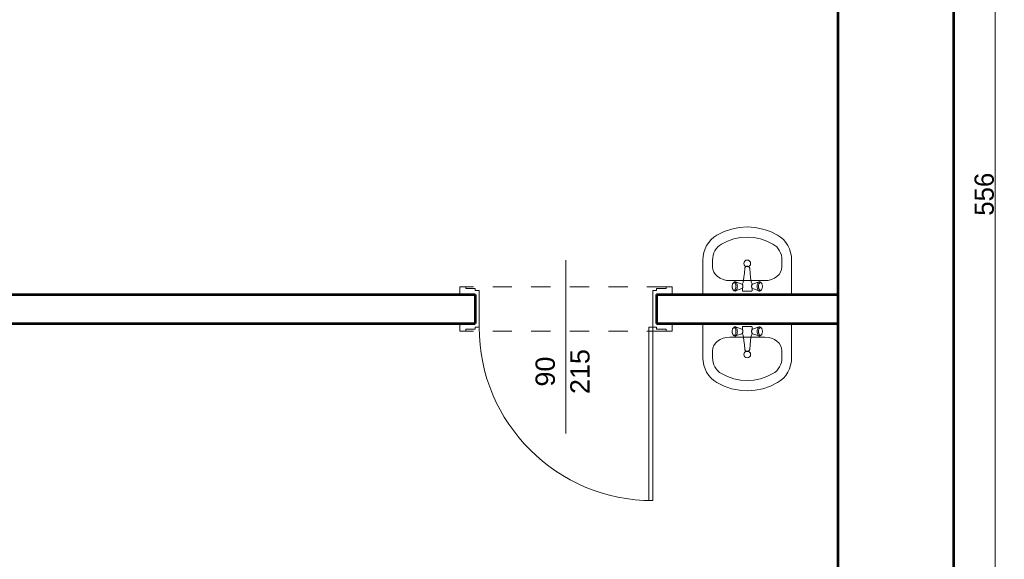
# Model space of a CAD drawing. Header units: inches. Extents: x -21887 to 84279, y -131485 to 67836.
# Tile 16 of 256: x -14682 to -9577, y -21584 to -18783. Entities that reach past the tile are written whole.
import ezdxf

# ---------------------------------------------------------------- set-up
doc = ezdxf.new("R2010")
doc.units = ezdxf.units.IN
doc.header["$MEASUREMENT"] = 0
doc.linetypes.add('Dashed copy', pattern=[200, 100, -100])
doc.layers.get('0').update_dxf_attribs({"lineweight": 13})
doc.layers.get('Defpoints').update_dxf_attribs({"lineweight": 13})
for name, color, linetype, lineweight in [('AI_MURY', 7, 'Continuous', 53), ('Dimensioning', 7, 'Continuous', 13), ('dzialowki', 7, 'Continuous', 53), ('Furniture & Equipment', 7, 'Continuous', 13), ('PODCIAGI', 7, 'Continuous', 13)]:
    doc.layers.add(name, color=color, linetype=linetype, lineweight=lineweight)
doc.styles.add('GENERATED_STYLE_7', font='txt')
doc.styles.add('Style-Courier New', font='txt')
doc.dimstyles.new('Dimstyle_4', dxfattribs={"dimtxt": 100, "dimasz": 95, "dimexe": 0, "dimexo": 0, "dimgap": 0.09, "dimtad": 1, "dimdec": 0, "dimlfac": 0.1, "dimzin": 0, "dimdsep": 46, "dimlunit": 5, "dimtxsty": 'GENERATED_STYLE_7', "dimblk": 'ARROWHEAD_6', "dimcen": 0.09, "dimclrd": 161, "dimclre": 161, "dimclrt": 7, "dimadec": 0, "dimazin": 0, "dimtfac": 1, "dimtdec": 0, "dimtmove": 0, "dimatfit": 3, "dimfxl": 0, "dimtolj": 1, "dimtzin": 0, "dimarcsym": 0})

# ---------------------------------------------------------------- blocks, each defined once
blk = doc.blocks.new('Basin 01_59')
at = {"layer": 'Furniture & Equipment', "color": 9, "linetype": 'Continuous'}
for p, q in [((0, 350), (0, 171.8)), ((460, 350), (0, 350)), ((151.7, 311.7), (151.5, 308.2)), ((151.7, 311.7), (151.5, 308.2)), ((151.5, 308.2), (151.7, 304.7)), ((151.5, 308.2), (151.7, 304.7)), ((152.1, 315), (151.7, 311.7)), ((152.1, 315), (151.7, 311.7)), ((152.8, 318.2), (152.1, 315)), ((152.8, 318.2), (152.1, 315)), ((153.8, 321.1), (152.8, 318.2)), ((153.8, 321.1), (152.8, 318.2)), ((155.1, 323.5), (153.8, 321.1)), ((155.1, 323.5), (153.8, 321.1)), ((156.5, 325.5), (155.1, 323.5)), ((156.5, 325.5), (155.1, 323.5)), ((158.1, 327), (156.5, 325.5)), ((158.1, 327), (156.5, 325.5)), ((162.6, 330.7), (158.1, 327)), ((162.6, 330.7), (158.1, 327)), ((159.8, 327.9), (158.1, 327)), ((159.8, 327.9), (158.1, 327)), ((161.5, 328.2), (159.8, 327.9)), ((161.5, 328.2), (159.8, 327.9)), ((163.2, 327.9), (161.5, 328.2)), ((163.2, 327.9), (161.5, 328.2)), ((164.6, 331.8), (162.6, 330.7)), ((164.6, 331.8), (162.6, 330.7)), ((164.9, 327), (163.2, 327.9)), ((164.9, 327), (163.2, 327.9)), ((166.7, 332.2), (164.6, 331.8)), ((166.7, 332.2), (164.6, 331.8)), ((166.5, 325.5), (164.9, 327)), ((166.5, 325.5), (164.9, 327)), ((167.9, 323.5), (166.5, 325.5)), ((167.9, 323.5), (166.5, 325.5)), ((168.8, 331.8), (166.7, 332.2)), ((168.8, 331.8), (166.7, 332.2)), ((169.2, 321.1), (167.9, 323.5)), ((169.2, 321.1), (167.9, 323.5)), ((170.8, 330.7), (168.8, 331.8)), ((202.4, 320), (168.8, 331.8)), ((170.8, 330.7), (168.8, 331.8)), ((202.4, 320), (168.8, 331.8)), ((170.2, 318.2), (169.2, 321.1)), ((170.2, 318.2), (169.2, 321.1)), ((170.9, 315), (170.2, 318.2)), ((170.9, 315), (170.2, 318.2)), ((172.7, 329), (170.8, 330.7)), ((172.7, 329), (170.8, 330.7)), ((171.4, 311.7), (170.9, 315)), ((171.4, 311.7), (170.9, 315)), ((171.5, 308.2), (171.4, 311.7)), ((171.5, 308.2), (171.4, 311.7)), ((171.4, 304.7), (171.5, 308.2)), ((171.4, 304.7), (171.5, 308.2)), ((174.4, 326.6), (172.7, 329)), ((174.4, 326.6), (172.7, 329)), ((175.9, 323.6), (174.4, 326.6)), ((175.9, 323.6), (174.4, 326.6)), ((177.1, 320.2), (175.9, 323.6)), ((177.1, 320.2), (175.9, 323.6)), ((178, 316.4), (177.1, 320.2)), ((178, 316.4), (177.1, 320.2)), ((178.5, 312.4), (178, 316.4)), ((178.5, 312.4), (178, 316.4)), ((178.7, 308.2), (178.5, 312.4)), ((178.7, 308.2), (178.5, 312.4)), ((178.5, 304), (178.7, 308.2)), ((178.5, 304), (178.7, 308.2)), ((203.4, 319.5), (202.4, 320)), ((203.4, 319.5), (202.4, 320)), ((204.3, 318.6), (203.4, 319.5)), ((204.3, 318.6), (203.4, 319.5)), ((205.2, 317.4), (204.3, 318.6)), ((205.2, 317.4), (204.3, 318.6)), ((206.7, 318.2), (204.6, 318.2)), ((206.7, 318.2), (204.6, 318.2)), ((205.2, 331.2), (205, 330.7)), ((205.2, 331.2), (205, 330.7)), ((205, 330.7), (205, 330.2)), ((205, 330.7), (205, 330.2)), ((205, 330.2), (205, 318.2)), ((205, 330.2), (205, 318.2)), ((205.4, 331.7), (205.2, 331.2)), ((205.4, 331.7), (205.2, 331.2)), ((205.9, 315.9), (205.2, 317.4)), ((205.9, 315.9), (205.2, 317.4)), ((205.7, 332.1), (205.4, 331.7)), ((205.7, 332.1), (205.4, 331.7)), ((206.1, 332.5), (205.7, 332.1)), ((206.1, 332.5), (205.7, 332.1)), ((206.5, 314.2), (205.9, 315.9)), ((206.5, 314.2), (205.9, 315.9)), ((206.5, 332.8), (206.1, 332.5)), ((206.5, 332.8), (206.1, 332.5)), ((207, 333), (206.5, 332.8)), ((207, 333), (206.5, 332.8)), ((207, 312.3), (206.5, 314.2)), ((207, 312.3), (206.5, 314.2)), ((207.5, 333.2), (207, 333)), ((207.5, 333.2), (207, 333)), ((207.2, 310.3), (207, 312.3)), ((207.2, 310.3), (207, 312.3)), ((207.3, 308.2), (207.2, 310.3)), ((207.3, 308.2), (207.2, 310.3)), ((207.2, 306.1), (207.3, 308.2)), ((207.2, 306.1), (207.3, 308.2)), ((208, 333.2), (207.5, 333.2)), ((208, 333.2), (207.5, 333.2)), ((252, 333.2), (208, 333.2)), ((252, 333.2), (208, 333.2)), ((252.5, 333.2), (252, 333.2)), ((252.5, 333.2), (252, 333.2)), ((253, 333), (252.5, 333.2)), ((253, 333), (252.5, 333.2)), ((252.8, 310.3), (252.7, 308.2)), ((252.8, 310.3), (252.7, 308.2)), ((252.7, 308.2), (252.8, 306.1)), ((252.7, 308.2), (252.8, 306.1)), ((253, 312.3), (252.8, 310.3)), ((253, 312.3), (252.8, 310.3)), ((253.5, 332.8), (253, 333)), ((253.5, 332.8), (253, 333)), ((253.5, 314.2), (253, 312.3)), ((253.5, 314.2), (253, 312.3)), ((253.9, 332.5), (253.5, 332.8)), ((253.9, 332.5), (253.5, 332.8)), ((255.4, 318.2), (253.5, 318.2)), ((255.4, 318.2), (253.5, 318.2)), ((254.1, 315.9), (253.5, 314.2)), ((254.1, 315.9), (253.5, 314.2)), ((254.3, 332.1), (253.9, 332.5)), ((254.3, 332.1), (253.9, 332.5)), ((254.8, 317.4), (254.1, 315.9)), ((254.8, 317.4), (254.1, 315.9)), ((254.6, 331.7), (254.3, 332.1)), ((254.6, 331.7), (254.3, 332.1)), ((254.8, 331.2), (254.6, 331.7)), ((254.8, 331.2), (254.6, 331.7)), ((255, 330.7), (254.8, 331.2)), ((255, 330.7), (254.8, 331.2)), ((255.7, 318.6), (254.8, 317.4)), ((255.7, 318.6), (254.8, 317.4)), ((255, 330.2), (255, 330.7)), ((255, 330.2), (255, 330.7)), ((255, 318.2), (255, 330.2)), ((255, 318.2), (255, 330.2)), ((256.6, 319.5), (255.7, 318.6)), ((256.6, 319.5), (255.7, 318.6)), ((257.6, 320), (256.6, 319.5)), ((257.6, 320), (256.6, 319.5)), ((257.6, 320), (291.2, 331.8)), ((257.6, 320), (291.2, 331.8)), ((281.5, 312.4), (281.3, 308.2)), ((281.5, 312.4), (281.3, 308.2)), ((281.3, 308.2), (281.5, 304)), ((281.3, 308.2), (281.5, 304)), ((282, 316.4), (281.5, 312.4)), ((282, 316.4), (281.5, 312.4)), ((282.9, 320.2), (282, 316.4)), ((282.9, 320.2), (282, 316.4)), ((284.1, 323.6), (282.9, 320.2)), ((284.1, 323.6), (282.9, 320.2)), ((285.6, 326.6), (284.1, 323.6)), ((285.6, 326.6), (284.1, 323.6)), ((287.3, 329), (285.6, 326.6)), ((287.3, 329), (285.6, 326.6)), ((289.2, 330.7), (287.3, 329)), ((289.2, 330.7), (287.3, 329)), ((288.6, 311.7), (288.5, 308.2)), ((288.6, 311.7), (288.5, 308.2)), ((288.5, 308.2), (288.6, 304.7)), ((288.5, 308.2), (288.6, 304.7)), ((289.1, 315), (288.6, 311.7)), ((289.1, 315), (288.6, 311.7)), ((289.8, 318.2), (289.1, 315)), ((289.8, 318.2), (289.1, 315)), ((291.2, 331.8), (289.2, 330.7)), ((291.2, 331.8), (289.2, 330.7)), ((290.8, 321.1), (289.8, 318.2)), ((290.8, 321.1), (289.8, 318.2)), ((292.1, 323.5), (290.8, 321.1)), ((292.1, 323.5), (290.8, 321.1)), ((293.3, 332.2), (291.2, 331.8)), ((293.3, 332.2), (291.2, 331.8)), ((293.5, 325.5), (292.1, 323.5)), ((293.5, 325.5), (292.1, 323.5)), ((295.4, 331.8), (293.3, 332.2)), ((295.4, 331.8), (293.3, 332.2)), ((295.1, 327), (293.5, 325.5)), ((295.1, 327), (293.5, 325.5)), ((296.8, 327.9), (295.1, 327)), ((296.8, 327.9), (295.1, 327)), ((297.4, 330.7), (295.4, 331.8)), ((297.4, 330.7), (295.4, 331.8)), ((298.5, 328.2), (296.8, 327.9)), ((298.5, 328.2), (296.8, 327.9)), ((297.4, 330.7), (301.9, 327)), ((297.4, 330.7), (301.9, 327)), ((300.2, 327.9), (298.5, 328.2)), ((300.2, 327.9), (298.5, 328.2)), ((301.9, 327), (300.2, 327.9)), ((301.9, 327), (300.2, 327.9)), ((303.5, 325.5), (301.9, 327)), ((303.5, 325.5), (301.9, 327)), ((304.9, 323.5), (303.5, 325.5)), ((304.9, 323.5), (303.5, 325.5)), ((306.2, 321.1), (304.9, 323.5)), ((306.2, 321.1), (304.9, 323.5)), ((307.2, 318.2), (306.2, 321.1)), ((307.2, 318.2), (306.2, 321.1)), ((307.9, 315), (307.2, 318.2)), ((307.9, 315), (307.2, 318.2)), ((308.3, 311.7), (307.9, 315)), ((308.3, 311.7), (307.9, 315)), ((308.5, 308.2), (308.3, 311.7)), ((308.5, 308.2), (308.3, 311.7)), ((308.3, 304.7), (308.5, 308.2)), ((308.3, 304.7), (308.5, 308.2)), ((460, 350), (460, 171.8)), ((138.9, 278.2), (138.9, 278.2)), ((321.1, 278.2), (138.9, 278.2)), ((151.7, 304.7), (152.1, 301.4)), ((151.7, 304.7), (152.1, 301.4)), ((152.1, 301.4), (152.8, 298.2)), ((152.1, 301.4), (152.8, 298.2)), ((152.8, 298.2), (153.8, 295.3)), ((152.8, 298.2), (153.8, 295.3)), ((153.8, 295.3), (155.1, 292.9)), ((153.8, 295.3), (155.1, 292.9)), ((155.1, 292.9), (156.5, 290.9)), ((155.1, 292.9), (156.5, 290.9)), ((156.5, 290.9), (158.1, 289.4)), ((156.5, 290.9), (158.1, 289.4)), ((158.1, 289.4), (159.8, 288.5)), ((162.6, 285.6), (158.1, 289.4)), ((158.1, 289.4), (159.8, 288.5)), ((162.6, 285.6), (158.1, 289.4)), ((159.8, 288.5), (161.5, 288.2)), ((159.8, 288.5), (161.5, 288.2)), ((161.5, 288.2), (163.2, 288.5)), ((161.5, 288.2), (163.2, 288.5)), ((162.6, 285.6), (164.6, 284.6)), ((162.6, 285.6), (164.6, 284.6)), ((163.2, 288.5), (164.9, 289.4)), ((163.2, 288.5), (164.9, 289.4)), ((164.6, 284.6), (166.7, 284.2)), ((164.6, 284.6), (166.7, 284.2)), ((164.9, 289.4), (166.5, 290.9)), ((164.9, 289.4), (166.5, 290.9)), ((166.5, 290.9), (167.9, 292.9)), ((166.5, 290.9), (167.9, 292.9)), ((166.7, 284.2), (168.8, 284.6)), ((166.7, 284.2), (168.8, 284.6)), ((167.9, 292.9), (169.2, 295.3)), ((167.9, 292.9), (169.2, 295.3)), ((202.4, 296.4), (168.8, 284.6)), ((202.4, 296.4), (168.8, 284.6)), ((168.8, 284.6), (170.8, 285.6)), ((168.8, 284.6), (170.8, 285.6)), ((169.2, 295.3), (170.2, 298.2)), ((169.2, 295.3), (170.2, 298.2)), ((170.2, 298.2), (170.9, 301.4)), ((170.2, 298.2), (170.9, 301.4)), ((170.8, 285.6), (172.7, 287.4)), ((170.8, 285.6), (172.7, 287.4)), ((170.9, 301.4), (171.4, 304.7)), ((170.9, 301.4), (171.4, 304.7)), ((172.7, 287.4), (174.4, 289.8)), ((172.7, 287.4), (174.4, 289.8)), ((174.4, 289.8), (175.9, 292.8)), ((174.4, 289.8), (175.9, 292.8)), ((175.9, 292.8), (177.1, 296.2)), ((175.9, 292.8), (177.1, 296.2)), ((177.1, 296.2), (178, 300)), ((177.1, 296.2), (178, 300)), ((178, 300), (178.5, 304)), ((178, 300), (178.5, 304)), ((202.4, 296.4), (203.4, 296.9)), ((202.4, 296.4), (203.4, 296.9)), ((203.4, 296.9), (204.3, 297.8)), ((203.4, 296.9), (204.3, 297.8)), ((204.3, 297.8), (205.2, 299)), ((204.3, 297.8), (205.2, 299)), ((207.1, 298.2), (204.6, 298.2)), ((207.1, 298.2), (204.6, 298.2)), ((205, 298.2), (205, 296.2)), ((205, 298.2), (205, 296.2)), ((205, 296.2), (205, 295.7)), ((205, 296.2), (205, 295.7)), ((205, 295.7), (205.2, 295.2)), ((205, 295.7), (205.2, 295.2)), ((205.2, 299), (205.9, 300.5)), ((205.2, 299), (205.9, 300.5)), ((205.2, 295.2), (208.1, 288.3)), ((205.2, 295.2), (208.1, 288.3)), ((205.9, 300.5), (206.5, 302.2)), ((205.9, 300.5), (206.5, 302.2)), ((206.5, 302.2), (207, 304.1)), ((206.5, 302.2), (207, 304.1)), ((207, 304.1), (207.2, 306.1)), ((207, 304.1), (207.2, 306.1)), ((208, 288.6), (210.7, 276.6)), ((208, 288.6), (210.7, 276.6)), ((210.7, 276.6), (213, 260.3)), ((210.7, 276.6), (213, 260.3)), ((213, 260.4), (215, 239.3)), ((213, 260.4), (215, 239.3)), ((247, 260.4), (245, 239.3)), ((247, 260.4), (245, 239.3)), ((249.3, 276.6), (247, 260.3)), ((249.3, 276.6), (247, 260.3)), ((252, 288.6), (249.3, 276.6)), ((252, 288.6), (249.3, 276.6)), ((254.8, 295.2), (251.9, 288.3)), ((254.8, 295.2), (251.9, 288.3)), ((252.8, 306.1), (253, 304.1)), ((252.8, 306.1), (253, 304.1)), ((253, 304.1), (253.5, 302.2)), ((253, 304.1), (253.5, 302.2)), ((255.4, 298.2), (253.2, 298.2)), ((255.4, 298.2), (253.2, 298.2)), ((253.5, 302.2), (254.1, 300.5)), ((253.5, 302.2), (254.1, 300.5)), ((254.1, 300.5), (254.8, 299)), ((254.1, 300.5), (254.8, 299)), ((254.8, 299), (255.7, 297.8)), ((254.8, 299), (255.7, 297.8)), ((254.8, 295.2), (255, 295.7)), ((254.8, 295.2), (255, 295.7)), ((255, 296.2), (255, 298.2)), ((255, 296.2), (255, 298.2)), ((255, 295.7), (255, 296.2)), ((255, 295.7), (255, 296.2)), ((255.7, 297.8), (256.6, 296.9)), ((255.7, 297.8), (256.6, 296.9)), ((256.6, 296.9), (257.6, 296.4)), ((256.6, 296.9), (257.6, 296.4)), ((257.6, 296.4), (291.2, 284.6)), ((257.6, 296.4), (291.2, 284.6)), ((281.5, 304), (282, 300)), ((281.5, 304), (282, 300)), ((282, 300), (282.9, 296.2)), ((282, 300), (282.9, 296.2)), ((282.9, 296.2), (284.1, 292.8)), ((282.9, 296.2), (284.1, 292.8)), ((284.1, 292.8), (285.6, 289.8)), ((284.1, 292.8), (285.6, 289.8)), ((285.6, 289.8), (287.3, 287.4)), ((285.6, 289.8), (287.3, 287.4)), ((287.3, 287.4), (289.2, 285.6)), ((287.3, 287.4), (289.2, 285.6)), ((288.6, 304.7), (289.1, 301.4)), ((288.6, 304.7), (289.1, 301.4)), ((289.1, 301.4), (289.8, 298.2)), ((289.1, 301.4), (289.8, 298.2)), ((289.2, 285.6), (291.2, 284.6)), ((289.2, 285.6), (291.2, 284.6)), ((289.8, 298.2), (290.8, 295.3)), ((289.8, 298.2), (290.8, 295.3)), ((290.8, 295.3), (292.1, 292.9)), ((290.8, 295.3), (292.1, 292.9)), ((291.2, 284.6), (293.3, 284.2)), ((291.2, 284.6), (293.3, 284.2)), ((292.1, 292.9), (293.5, 290.9)), ((292.1, 292.9), (293.5, 290.9)), ((293.3, 284.2), (295.4, 284.6)), ((293.3, 284.2), (295.4, 284.6)), ((293.5, 290.9), (295.1, 289.4)), ((293.5, 290.9), (295.1, 289.4)), ((295.1, 289.4), (296.8, 288.5)), ((295.1, 289.4), (296.8, 288.5)), ((295.4, 284.6), (297.4, 285.6)), ((295.4, 284.6), (297.4, 285.6)), ((296.8, 288.5), (298.5, 288.2)), ((296.8, 288.5), (298.5, 288.2)), ((297.4, 285.6), (301.9, 289.4)), ((297.4, 285.6), (301.9, 289.4)), ((298.5, 288.2), (300.2, 288.5)), ((298.5, 288.2), (300.2, 288.5)), ((300.2, 288.5), (301.9, 289.4)), ((300.2, 288.5), (301.9, 289.4)), ((301.9, 289.4), (303.5, 290.9)), ((301.9, 289.4), (303.5, 290.9)), ((303.5, 290.9), (304.9, 292.9)), ((303.5, 290.9), (304.9, 292.9)), ((304.9, 292.9), (306.2, 295.3)), ((304.9, 292.9), (306.2, 295.3)), ((306.2, 295.3), (307.2, 298.2)), ((306.2, 295.3), (307.2, 298.2)), ((307.2, 298.2), (307.9, 301.4)), ((307.2, 298.2), (307.9, 301.4)), ((307.9, 301.4), (308.3, 304.7)), ((307.9, 301.4), (308.3, 304.7)), ((50, 207.5), (50, 171.8)), ((215, 239.3), (216.8, 216.1)), ((215, 239.3), (216.8, 216.1)), ((217, 214), (216.8, 216.1)), ((217, 214), (216.8, 216.1)), ((217, 213.9), (217, 214)), ((217, 213.9), (217, 214)), ((217.6, 211.9), (217, 213.9)), ((217.6, 211.9), (217, 213.9)), ((218.6, 210.1), (217.6, 211.9)), ((218.6, 210.1), (217.6, 211.9)), ((220, 208.3), (218.6, 210.1)), ((220, 208.3), (218.6, 210.1)), ((221.6, 206.9), (220, 208.3)), ((221.6, 206.9), (220, 208.3)), ((223.5, 205.7), (221.6, 206.9)), ((223.5, 205.7), (221.6, 206.9)), ((225.6, 204.9), (223.5, 205.7)), ((225.6, 204.9), (223.5, 205.7)), ((225, 204.9), (223.9, 205.6)), ((226.6, 204.2), (225, 204.9)), ((227.7, 204.3), (225.6, 204.9)), ((227.7, 204.3), (225.6, 204.9)), ((230, 204.2), (227.7, 204.3)), ((230, 204.2), (227.7, 204.3)), ((232.3, 204.3), (230, 204.2)), ((232.3, 204.3), (230, 204.2)), ((234.4, 204.9), (232.3, 204.3)), ((234.4, 204.9), (232.3, 204.3)), ((235, 204.9), (233.4, 204.2)), ((236.5, 205.7), (234.4, 204.9)), ((236.5, 205.7), (234.4, 204.9)), ((236.1, 205.6), (235, 204.9)), ((238.4, 206.9), (236.5, 205.7)), ((238.4, 206.9), (236.5, 205.7)), ((240, 208.3), (238.4, 206.9)), ((240, 208.3), (238.4, 206.9)), ((241.4, 210.1), (240, 208.3)), ((241.4, 210.1), (240, 208.3)), ((242.4, 211.9), (241.4, 210.1)), ((242.4, 211.9), (241.4, 210.1)), ((243, 213.9), (242.4, 211.9)), ((243, 213.9), (242.4, 211.9)), ((243.2, 216.1), (243, 214)), ((243.2, 216.1), (243, 214)), ((243, 213.9), (243, 214)), ((243, 213.9), (243, 214)), ((245, 239.3), (243.2, 216.1)), ((245, 239.3), (243.2, 216.1)), ((410, 207.5), (410, 171.8)), ((228.3, 203.8), (226.6, 204.2)), ((230, 203.7), (228.3, 203.8)), ((231.7, 203.8), (230, 203.7)), ((233.4, 204.2), (231.7, 203.8))]:
    blk.add_line(p, q, dxfattribs=at)
at = {"layer": 'Furniture & Equipment', "color": 9, "linetype": 'Continuous', "flags": 128}
for points in [[(138.9, 278.2), (121.6, 276.9), (104.9, 272.8), (89.5, 266.3), (76, 257.5), (65, 246.8), (56.8, 234.5), (51.7, 221.3), (50, 207.5)], [(410, 207.5), (408.3, 221.3), (403.2, 234.5), (395, 246.8), (384, 257.5), (370.5, 266.3), (355.1, 272.8), (338.4, 276.9), (321.1, 278.2)], [(0, 171.8), (1.2, 152.1), (5, 132.7), (11.1, 114.1), (19.5, 96.5), (30.1, 80.2), (42.7, 65.6), (56.9, 52.9), (72.7, 42.3)], [(50, 171.8), (50.8, 159.2), (53.2, 146.8), (57.1, 134.9), (62.5, 123.6), (69.3, 113.2), (77.3, 103.8), (86.4, 95.7), (96.5, 89)], [(363.5, 89), (373.6, 95.7), (382.7, 103.8), (390.7, 113.2), (397.5, 123.6), (402.9, 134.9), (406.8, 146.8), (409.2, 159.2), (410, 171.8)], [(387.3, 42.3), (403.1, 52.9), (417.3, 65.6), (429.9, 80.2), (440.5, 96.5), (448.9, 114.1), (455, 132.7), (458.8, 152.1), (460, 171.8)], [(96.5, 89), (128, 73.4), (161.1, 62.2), (195.3, 55.3), (230, 53), (264.7, 55.3), (298.9, 62.2), (332, 73.4), (363.5, 89)], [(72.7, 42.3), (109.8, 24), (148.8, 10.8), (189.1, 2.7), (230, 0), (270.9, 2.7), (311.2, 10.8), (350.2, 24), (387.3, 42.3)]]:
    blk.add_lwpolyline(points, dxfattribs=at)
at = {"layer": 'Furniture & Equipment', "color": 9, "linetype": 'Continuous'}
blk.add_circle((230, 188.9), 17.5, dxfattribs=at)
blk = doc.blocks.new('Basin 01_60')
at = {"layer": 'Furniture & Equipment', "color": 9, "linetype": 'Continuous'}
for p, q in [((0, 350), (0, 171.8)), ((460, 350), (0, 350)), ((151.7, 311.7), (151.5, 308.2)), ((151.7, 311.7), (151.5, 308.2)), ((151.5, 308.2), (151.7, 304.7)), ((151.5, 308.2), (151.7, 304.7)), ((152.1, 315), (151.7, 311.7)), ((152.1, 315), (151.7, 311.7)), ((152.8, 318.2), (152.1, 315)), ((152.8, 318.2), (152.1, 315)), ((153.8, 321.1), (152.8, 318.2)), ((153.8, 321.1), (152.8, 318.2)), ((155.1, 323.5), (153.8, 321.1)), ((155.1, 323.5), (153.8, 321.1)), ((156.5, 325.5), (155.1, 323.5)), ((156.5, 325.5), (155.1, 323.5)), ((158.1, 327), (156.5, 325.5)), ((158.1, 327), (156.5, 325.5)), ((162.6, 330.7), (158.1, 327)), ((162.6, 330.7), (158.1, 327)), ((159.8, 327.9), (158.1, 327)), ((159.8, 327.9), (158.1, 327)), ((161.5, 328.2), (159.8, 327.9)), ((161.5, 328.2), (159.8, 327.9)), ((163.2, 327.9), (161.5, 328.2)), ((163.2, 327.9), (161.5, 328.2)), ((164.6, 331.8), (162.6, 330.7)), ((164.6, 331.8), (162.6, 330.7)), ((164.9, 327), (163.2, 327.9)), ((164.9, 327), (163.2, 327.9)), ((166.7, 332.2), (164.6, 331.8)), ((166.7, 332.2), (164.6, 331.8)), ((166.5, 325.5), (164.9, 327)), ((166.5, 325.5), (164.9, 327)), ((167.9, 323.5), (166.5, 325.5)), ((167.9, 323.5), (166.5, 325.5)), ((168.8, 331.8), (166.7, 332.2)), ((168.8, 331.8), (166.7, 332.2)), ((169.2, 321.1), (167.9, 323.5)), ((169.2, 321.1), (167.9, 323.5)), ((170.8, 330.7), (168.8, 331.8)), ((202.4, 320), (168.8, 331.8)), ((170.8, 330.7), (168.8, 331.8)), ((202.4, 320), (168.8, 331.8)), ((170.2, 318.2), (169.2, 321.1)), ((170.2, 318.2), (169.2, 321.1)), ((170.9, 315), (170.2, 318.2)), ((170.9, 315), (170.2, 318.2)), ((172.7, 329), (170.8, 330.7)), ((172.7, 329), (170.8, 330.7)), ((171.4, 311.7), (170.9, 315)), ((171.4, 311.7), (170.9, 315)), ((171.5, 308.2), (171.4, 311.7)), ((171.5, 308.2), (171.4, 311.7)), ((171.4, 304.7), (171.5, 308.2)), ((171.4, 304.7), (171.5, 308.2)), ((174.4, 326.6), (172.7, 329)), ((174.4, 326.6), (172.7, 329)), ((175.9, 323.6), (174.4, 326.6)), ((175.9, 323.6), (174.4, 326.6)), ((177.1, 320.2), (175.9, 323.6)), ((177.1, 320.2), (175.9, 323.6)), ((178, 316.4), (177.1, 320.2)), ((178, 316.4), (177.1, 320.2)), ((178.5, 312.4), (178, 316.4)), ((178.5, 312.4), (178, 316.4)), ((178.7, 308.2), (178.5, 312.4)), ((178.7, 308.2), (178.5, 312.4)), ((178.5, 304), (178.7, 308.2)), ((178.5, 304), (178.7, 308.2)), ((203.4, 319.5), (202.4, 320)), ((203.4, 319.5), (202.4, 320)), ((204.3, 318.6), (203.4, 319.5)), ((204.3, 318.6), (203.4, 319.5)), ((205.2, 317.4), (204.3, 318.6)), ((205.2, 317.4), (204.3, 318.6)), ((206.7, 318.2), (204.6, 318.2)), ((206.7, 318.2), (204.6, 318.2)), ((205.2, 331.2), (205, 330.7)), ((205.2, 331.2), (205, 330.7)), ((205, 330.7), (205, 330.2)), ((205, 330.7), (205, 330.2)), ((205, 330.2), (205, 318.2)), ((205, 330.2), (205, 318.2)), ((205.4, 331.7), (205.2, 331.2)), ((205.4, 331.7), (205.2, 331.2)), ((205.9, 315.9), (205.2, 317.4)), ((205.9, 315.9), (205.2, 317.4)), ((205.7, 332.1), (205.4, 331.7)), ((205.7, 332.1), (205.4, 331.7)), ((206.1, 332.5), (205.7, 332.1)), ((206.1, 332.5), (205.7, 332.1)), ((206.5, 314.2), (205.9, 315.9)), ((206.5, 314.2), (205.9, 315.9)), ((206.5, 332.8), (206.1, 332.5)), ((206.5, 332.8), (206.1, 332.5)), ((207, 333), (206.5, 332.8)), ((207, 333), (206.5, 332.8)), ((207, 312.3), (206.5, 314.2)), ((207, 312.3), (206.5, 314.2)), ((207.5, 333.2), (207, 333)), ((207.5, 333.2), (207, 333)), ((207.2, 310.3), (207, 312.3)), ((207.2, 310.3), (207, 312.3)), ((207.3, 308.2), (207.2, 310.3)), ((207.3, 308.2), (207.2, 310.3)), ((207.2, 306.1), (207.3, 308.2)), ((207.2, 306.1), (207.3, 308.2)), ((208, 333.2), (207.5, 333.2)), ((208, 333.2), (207.5, 333.2)), ((252, 333.2), (208, 333.2)), ((252, 333.2), (208, 333.2)), ((252.5, 333.2), (252, 333.2)), ((252.5, 333.2), (252, 333.2)), ((253, 333), (252.5, 333.2)), ((253, 333), (252.5, 333.2)), ((252.8, 310.3), (252.7, 308.2)), ((252.8, 310.3), (252.7, 308.2)), ((252.7, 308.2), (252.8, 306.1)), ((252.7, 308.2), (252.8, 306.1)), ((253, 312.3), (252.8, 310.3)), ((253, 312.3), (252.8, 310.3)), ((253.5, 332.8), (253, 333)), ((253.5, 332.8), (253, 333)), ((253.5, 314.2), (253, 312.3)), ((253.5, 314.2), (253, 312.3)), ((253.9, 332.5), (253.5, 332.8)), ((253.9, 332.5), (253.5, 332.8)), ((255.4, 318.2), (253.5, 318.2)), ((255.4, 318.2), (253.5, 318.2)), ((254.1, 315.9), (253.5, 314.2)), ((254.1, 315.9), (253.5, 314.2)), ((254.3, 332.1), (253.9, 332.5)), ((254.3, 332.1), (253.9, 332.5)), ((254.8, 317.4), (254.1, 315.9)), ((254.8, 317.4), (254.1, 315.9)), ((254.6, 331.7), (254.3, 332.1)), ((254.6, 331.7), (254.3, 332.1)), ((254.8, 331.2), (254.6, 331.7)), ((254.8, 331.2), (254.6, 331.7)), ((255, 330.7), (254.8, 331.2)), ((255, 330.7), (254.8, 331.2)), ((255.7, 318.6), (254.8, 317.4)), ((255.7, 318.6), (254.8, 317.4)), ((255, 330.2), (255, 330.7)), ((255, 330.2), (255, 330.7)), ((255, 318.2), (255, 330.2)), ((255, 318.2), (255, 330.2)), ((256.6, 319.5), (255.7, 318.6)), ((256.6, 319.5), (255.7, 318.6)), ((257.6, 320), (256.6, 319.5)), ((257.6, 320), (256.6, 319.5)), ((257.6, 320), (291.2, 331.8)), ((257.6, 320), (291.2, 331.8)), ((281.5, 312.4), (281.3, 308.2)), ((281.5, 312.4), (281.3, 308.2)), ((281.3, 308.2), (281.5, 304)), ((281.3, 308.2), (281.5, 304)), ((282, 316.4), (281.5, 312.4)), ((282, 316.4), (281.5, 312.4)), ((282.9, 320.2), (282, 316.4)), ((282.9, 320.2), (282, 316.4)), ((284.1, 323.6), (282.9, 320.2)), ((284.1, 323.6), (282.9, 320.2)), ((285.6, 326.6), (284.1, 323.6)), ((285.6, 326.6), (284.1, 323.6)), ((287.3, 329), (285.6, 326.6)), ((287.3, 329), (285.6, 326.6)), ((289.2, 330.7), (287.3, 329)), ((289.2, 330.7), (287.3, 329)), ((288.6, 311.7), (288.5, 308.2)), ((288.6, 311.7), (288.5, 308.2)), ((288.5, 308.2), (288.6, 304.7)), ((288.5, 308.2), (288.6, 304.7)), ((289.1, 315), (288.6, 311.7)), ((289.1, 315), (288.6, 311.7)), ((289.8, 318.2), (289.1, 315)), ((289.8, 318.2), (289.1, 315)), ((291.2, 331.8), (289.2, 330.7)), ((291.2, 331.8), (289.2, 330.7)), ((290.8, 321.1), (289.8, 318.2)), ((290.8, 321.1), (289.8, 318.2)), ((292.1, 323.5), (290.8, 321.1)), ((292.1, 323.5), (290.8, 321.1)), ((293.3, 332.2), (291.2, 331.8)), ((293.3, 332.2), (291.2, 331.8)), ((293.5, 325.5), (292.1, 323.5)), ((293.5, 325.5), (292.1, 323.5)), ((295.4, 331.8), (293.3, 332.2)), ((295.4, 331.8), (293.3, 332.2)), ((295.1, 327), (293.5, 325.5)), ((295.1, 327), (293.5, 325.5)), ((296.8, 327.9), (295.1, 327)), ((296.8, 327.9), (295.1, 327)), ((297.4, 330.7), (295.4, 331.8)), ((297.4, 330.7), (295.4, 331.8)), ((298.5, 328.2), (296.8, 327.9)), ((298.5, 328.2), (296.8, 327.9)), ((297.4, 330.7), (301.9, 327)), ((297.4, 330.7), (301.9, 327)), ((300.2, 327.9), (298.5, 328.2)), ((300.2, 327.9), (298.5, 328.2)), ((301.9, 327), (300.2, 327.9)), ((301.9, 327), (300.2, 327.9)), ((303.5, 325.5), (301.9, 327)), ((303.5, 325.5), (301.9, 327)), ((304.9, 323.5), (303.5, 325.5)), ((304.9, 323.5), (303.5, 325.5)), ((306.2, 321.1), (304.9, 323.5)), ((306.2, 321.1), (304.9, 323.5)), ((307.2, 318.2), (306.2, 321.1)), ((307.2, 318.2), (306.2, 321.1)), ((307.9, 315), (307.2, 318.2)), ((307.9, 315), (307.2, 318.2)), ((308.3, 311.7), (307.9, 315)), ((308.3, 311.7), (307.9, 315)), ((308.5, 308.2), (308.3, 311.7)), ((308.5, 308.2), (308.3, 311.7)), ((308.3, 304.7), (308.5, 308.2)), ((308.3, 304.7), (308.5, 308.2)), ((460, 350), (460, 171.8)), ((138.9, 278.2), (138.9, 278.2)), ((321.1, 278.2), (138.9, 278.2)), ((151.7, 304.7), (152.1, 301.4)), ((151.7, 304.7), (152.1, 301.4)), ((152.1, 301.4), (152.8, 298.2)), ((152.1, 301.4), (152.8, 298.2)), ((152.8, 298.2), (153.8, 295.3)), ((152.8, 298.2), (153.8, 295.3)), ((153.8, 295.3), (155.1, 292.9)), ((153.8, 295.3), (155.1, 292.9)), ((155.1, 292.9), (156.5, 290.9)), ((155.1, 292.9), (156.5, 290.9)), ((156.5, 290.9), (158.1, 289.4)), ((156.5, 290.9), (158.1, 289.4)), ((158.1, 289.4), (159.8, 288.5)), ((162.6, 285.6), (158.1, 289.4)), ((158.1, 289.4), (159.8, 288.5)), ((162.6, 285.6), (158.1, 289.4)), ((159.8, 288.5), (161.5, 288.2)), ((159.8, 288.5), (161.5, 288.2)), ((161.5, 288.2), (163.2, 288.5)), ((161.5, 288.2), (163.2, 288.5)), ((162.6, 285.6), (164.6, 284.6)), ((162.6, 285.6), (164.6, 284.6)), ((163.2, 288.5), (164.9, 289.4)), ((163.2, 288.5), (164.9, 289.4)), ((164.6, 284.6), (166.7, 284.2)), ((164.6, 284.6), (166.7, 284.2)), ((164.9, 289.4), (166.5, 290.9)), ((164.9, 289.4), (166.5, 290.9)), ((166.5, 290.9), (167.9, 292.9)), ((166.5, 290.9), (167.9, 292.9)), ((166.7, 284.2), (168.8, 284.6)), ((166.7, 284.2), (168.8, 284.6)), ((167.9, 292.9), (169.2, 295.3)), ((167.9, 292.9), (169.2, 295.3)), ((202.4, 296.4), (168.8, 284.6)), ((202.4, 296.4), (168.8, 284.6)), ((168.8, 284.6), (170.8, 285.6)), ((168.8, 284.6), (170.8, 285.6)), ((169.2, 295.3), (170.2, 298.2)), ((169.2, 295.3), (170.2, 298.2)), ((170.2, 298.2), (170.9, 301.4)), ((170.2, 298.2), (170.9, 301.4)), ((170.8, 285.6), (172.7, 287.4)), ((170.8, 285.6), (172.7, 287.4)), ((170.9, 301.4), (171.4, 304.7)), ((170.9, 301.4), (171.4, 304.7)), ((172.7, 287.4), (174.4, 289.8)), ((172.7, 287.4), (174.4, 289.8)), ((174.4, 289.8), (175.9, 292.8)), ((174.4, 289.8), (175.9, 292.8)), ((175.9, 292.8), (177.1, 296.2)), ((175.9, 292.8), (177.1, 296.2)), ((177.1, 296.2), (178, 300)), ((177.1, 296.2), (178, 300)), ((178, 300), (178.5, 304)), ((178, 300), (178.5, 304)), ((202.4, 296.4), (203.4, 296.9)), ((202.4, 296.4), (203.4, 296.9)), ((203.4, 296.9), (204.3, 297.8)), ((203.4, 296.9), (204.3, 297.8)), ((204.3, 297.8), (205.2, 299)), ((204.3, 297.8), (205.2, 299)), ((207.1, 298.2), (204.6, 298.2)), ((207.1, 298.2), (204.6, 298.2)), ((205, 298.2), (205, 296.2)), ((205, 298.2), (205, 296.2)), ((205, 296.2), (205, 295.7)), ((205, 296.2), (205, 295.7)), ((205, 295.7), (205.2, 295.2)), ((205, 295.7), (205.2, 295.2)), ((205.2, 299), (205.9, 300.5)), ((205.2, 299), (205.9, 300.5)), ((205.2, 295.2), (208.1, 288.3)), ((205.2, 295.2), (208.1, 288.3)), ((205.9, 300.5), (206.5, 302.2)), ((205.9, 300.5), (206.5, 302.2)), ((206.5, 302.2), (207, 304.1)), ((206.5, 302.2), (207, 304.1)), ((207, 304.1), (207.2, 306.1)), ((207, 304.1), (207.2, 306.1)), ((208, 288.6), (210.7, 276.6)), ((208, 288.6), (210.7, 276.6)), ((210.7, 276.6), (213, 260.3)), ((210.7, 276.6), (213, 260.3)), ((213, 260.4), (215, 239.3)), ((213, 260.4), (215, 239.3)), ((247, 260.4), (245, 239.3)), ((247, 260.4), (245, 239.3)), ((249.3, 276.6), (247, 260.3)), ((249.3, 276.6), (247, 260.3)), ((252, 288.6), (249.3, 276.6)), ((252, 288.6), (249.3, 276.6)), ((254.8, 295.2), (251.9, 288.3)), ((254.8, 295.2), (251.9, 288.3)), ((252.8, 306.1), (253, 304.1)), ((252.8, 306.1), (253, 304.1)), ((253, 304.1), (253.5, 302.2)), ((253, 304.1), (253.5, 302.2)), ((255.4, 298.2), (253.2, 298.2)), ((255.4, 298.2), (253.2, 298.2)), ((253.5, 302.2), (254.1, 300.5)), ((253.5, 302.2), (254.1, 300.5)), ((254.1, 300.5), (254.8, 299)), ((254.1, 300.5), (254.8, 299)), ((254.8, 299), (255.7, 297.8)), ((254.8, 299), (255.7, 297.8)), ((254.8, 295.2), (255, 295.7)), ((254.8, 295.2), (255, 295.7)), ((255, 296.2), (255, 298.2)), ((255, 296.2), (255, 298.2)), ((255, 295.7), (255, 296.2)), ((255, 295.7), (255, 296.2)), ((255.7, 297.8), (256.6, 296.9)), ((255.7, 297.8), (256.6, 296.9)), ((256.6, 296.9), (257.6, 296.4)), ((256.6, 296.9), (257.6, 296.4)), ((257.6, 296.4), (291.2, 284.6)), ((257.6, 296.4), (291.2, 284.6)), ((281.5, 304), (282, 300)), ((281.5, 304), (282, 300)), ((282, 300), (282.9, 296.2)), ((282, 300), (282.9, 296.2)), ((282.9, 296.2), (284.1, 292.8)), ((282.9, 296.2), (284.1, 292.8)), ((284.1, 292.8), (285.6, 289.8)), ((284.1, 292.8), (285.6, 289.8)), ((285.6, 289.8), (287.3, 287.4)), ((285.6, 289.8), (287.3, 287.4)), ((287.3, 287.4), (289.2, 285.6)), ((287.3, 287.4), (289.2, 285.6)), ((288.6, 304.7), (289.1, 301.4)), ((288.6, 304.7), (289.1, 301.4)), ((289.1, 301.4), (289.8, 298.2)), ((289.1, 301.4), (289.8, 298.2)), ((289.2, 285.6), (291.2, 284.6)), ((289.2, 285.6), (291.2, 284.6)), ((289.8, 298.2), (290.8, 295.3)), ((289.8, 298.2), (290.8, 295.3)), ((290.8, 295.3), (292.1, 292.9)), ((290.8, 295.3), (292.1, 292.9)), ((291.2, 284.6), (293.3, 284.2)), ((291.2, 284.6), (293.3, 284.2)), ((292.1, 292.9), (293.5, 290.9)), ((292.1, 292.9), (293.5, 290.9)), ((293.3, 284.2), (295.4, 284.6)), ((293.3, 284.2), (295.4, 284.6)), ((293.5, 290.9), (295.1, 289.4)), ((293.5, 290.9), (295.1, 289.4)), ((295.1, 289.4), (296.8, 288.5)), ((295.1, 289.4), (296.8, 288.5)), ((295.4, 284.6), (297.4, 285.6)), ((295.4, 284.6), (297.4, 285.6)), ((296.8, 288.5), (298.5, 288.2)), ((296.8, 288.5), (298.5, 288.2)), ((297.4, 285.6), (301.9, 289.4)), ((297.4, 285.6), (301.9, 289.4)), ((298.5, 288.2), (300.2, 288.5)), ((298.5, 288.2), (300.2, 288.5)), ((300.2, 288.5), (301.9, 289.4)), ((300.2, 288.5), (301.9, 289.4)), ((301.9, 289.4), (303.5, 290.9)), ((301.9, 289.4), (303.5, 290.9)), ((303.5, 290.9), (304.9, 292.9)), ((303.5, 290.9), (304.9, 292.9)), ((304.9, 292.9), (306.2, 295.3)), ((304.9, 292.9), (306.2, 295.3)), ((306.2, 295.3), (307.2, 298.2)), ((306.2, 295.3), (307.2, 298.2)), ((307.2, 298.2), (307.9, 301.4)), ((307.2, 298.2), (307.9, 301.4)), ((307.9, 301.4), (308.3, 304.7)), ((307.9, 301.4), (308.3, 304.7)), ((50, 207.5), (50, 171.8)), ((215, 239.3), (216.8, 216.1)), ((215, 239.3), (216.8, 216.1)), ((217, 214), (216.8, 216.1)), ((217, 214), (216.8, 216.1)), ((217, 213.9), (217, 214)), ((217, 213.9), (217, 214)), ((217.6, 211.9), (217, 213.9)), ((217.6, 211.9), (217, 213.9)), ((218.6, 210.1), (217.6, 211.9)), ((218.6, 210.1), (217.6, 211.9)), ((220, 208.3), (218.6, 210.1)), ((220, 208.3), (218.6, 210.1)), ((221.6, 206.9), (220, 208.3)), ((221.6, 206.9), (220, 208.3)), ((223.5, 205.7), (221.6, 206.9)), ((223.5, 205.7), (221.6, 206.9)), ((225.6, 204.9), (223.5, 205.7)), ((225.6, 204.9), (223.5, 205.7)), ((225, 204.9), (223.9, 205.6)), ((226.6, 204.2), (225, 204.9)), ((227.7, 204.3), (225.6, 204.9)), ((227.7, 204.3), (225.6, 204.9)), ((230, 204.2), (227.7, 204.3)), ((230, 204.2), (227.7, 204.3)), ((232.3, 204.3), (230, 204.2)), ((232.3, 204.3), (230, 204.2)), ((234.4, 204.9), (232.3, 204.3)), ((234.4, 204.9), (232.3, 204.3)), ((235, 204.9), (233.4, 204.2)), ((236.5, 205.7), (234.4, 204.9)), ((236.5, 205.7), (234.4, 204.9)), ((236.1, 205.6), (235, 204.9)), ((238.4, 206.9), (236.5, 205.7)), ((238.4, 206.9), (236.5, 205.7)), ((240, 208.3), (238.4, 206.9)), ((240, 208.3), (238.4, 206.9)), ((241.4, 210.1), (240, 208.3)), ((241.4, 210.1), (240, 208.3)), ((242.4, 211.9), (241.4, 210.1)), ((242.4, 211.9), (241.4, 210.1)), ((243, 213.9), (242.4, 211.9)), ((243, 213.9), (242.4, 211.9)), ((243.2, 216.1), (243, 214)), ((243.2, 216.1), (243, 214)), ((243, 213.9), (243, 214)), ((243, 213.9), (243, 214)), ((245, 239.3), (243.2, 216.1)), ((245, 239.3), (243.2, 216.1)), ((410, 207.5), (410, 171.8)), ((228.3, 203.8), (226.6, 204.2)), ((230, 203.7), (228.3, 203.8)), ((231.7, 203.8), (230, 203.7)), ((233.4, 204.2), (231.7, 203.8))]:
    blk.add_line(p, q, dxfattribs=at)
at = {"layer": 'Furniture & Equipment', "color": 9, "linetype": 'Continuous', "flags": 128}
for points in [[(138.9, 278.2), (121.6, 276.9), (104.9, 272.8), (89.5, 266.3), (76, 257.5), (65, 246.8), (56.8, 234.5), (51.7, 221.3), (50, 207.5)], [(410, 207.5), (408.3, 221.3), (403.2, 234.5), (395, 246.8), (384, 257.5), (370.5, 266.3), (355.1, 272.8), (338.4, 276.9), (321.1, 278.2)], [(0, 171.8), (1.2, 152.1), (5, 132.7), (11.1, 114.1), (19.5, 96.5), (30.1, 80.2), (42.7, 65.6), (56.9, 52.9), (72.7, 42.3)], [(50, 171.8), (50.8, 159.2), (53.2, 146.8), (57.1, 134.9), (62.5, 123.6), (69.3, 113.2), (77.3, 103.8), (86.4, 95.7), (96.5, 89)], [(363.5, 89), (373.6, 95.7), (382.7, 103.8), (390.7, 113.2), (397.5, 123.6), (402.9, 134.9), (406.8, 146.8), (409.2, 159.2), (410, 171.8)], [(387.3, 42.3), (403.1, 52.9), (417.3, 65.6), (429.9, 80.2), (440.5, 96.5), (448.9, 114.1), (455, 132.7), (458.8, 152.1), (460, 171.8)], [(96.5, 89), (128, 73.4), (161.1, 62.2), (195.3, 55.3), (230, 53), (264.7, 55.3), (298.9, 62.2), (332, 73.4), (363.5, 89)], [(72.7, 42.3), (109.8, 24), (148.8, 10.8), (189.1, 2.7), (230, 0), (270.9, 2.7), (311.2, 10.8), (350.2, 24), (387.3, 42.3)]]:
    blk.add_lwpolyline(points, dxfattribs=at)
at = {"layer": 'Furniture & Equipment', "color": 9, "linetype": 'Continuous'}
blk.add_circle((230, 188.9), 17.5, dxfattribs=at)
blk = doc.blocks.new('ARROWHEAD_6')
at = {"color": 0, "linetype": 'Continuous'}
for p, q in [((0, 0), (-1, 0)), ((-0.5, -0.5), (0.5, 0.5))]:
    blk.add_line(p, q, dxfattribs=at)
blk = doc.blocks.new('*U282')
at = {"layer": 'Defpoints', "color": 0, "linetype": 'Continuous'}
for p in [(-9839.5, -16909.3), (-9624, -16909.3), (-9839.5, -22469.3)]:
    blk.add_point(p, dxfattribs=at)
at = {"layer": 'Dimensioning', "color": 161, "linetype": 'Continuous', "lineweight": -2}
for p, q in [((-9624.2, -16909.3), (-9624, -16909.3)), ((-9624, -22374.3), (-9624, -17004.3)), ((-9624.2, -22469.3), (-9624, -22469.3))]:
    blk.add_line(p, q, dxfattribs=at)
at = {"layer": 'Dimensioning', "color": 161, "linetype": 'Continuous', "lineweight": -2, "xscale": 95, "yscale": 95, "zscale": 95}
for p, rotation in [((-9624, -16909.3), 90), ((-9624, -22469.3), 270)]:
    blk.add_blockref('ARROWHEAD_6', p, dxfattribs=dict(at, rotation=rotation))
at = {"layer": 'Dimensioning', "color": 7, "linetype": 'Continuous', "insert": (-9680.3, -19689.3), "char_height": 100, "attachment_point": 5, "rotation": 90, "style": 'GENERATED_STYLE_7'}
blk.add_mtext('556', dxfattribs=at)
blk = doc.blocks.new('*D2134')
at = {"layer": 'Defpoints'}
for p in [(-9839.5, -16909.3), (-9624, -16909.3), (-9624, -19689.3), (-9839.5, -22469.3)]:
    blk.add_point(p, dxfattribs=at)
at = {"layer": 'Dimensioning', "color": 161, "linetype": 'Continuous'}
blk.add_blockref('*U282', (0, 0), dxfattribs=at)

msp = doc.modelspace()

# ---------------------------------------------------------------- linework, layer by layer
at = {"layer": 'AI_MURY', "color": 7, "linetype": 'Continuous'}
for p, q in [((-10439.5, -16704.3), (-10439.5, -22674.3)), ((-9839.5, -16909.3), (-9839.5, -22469.3))]:
    msp.add_line(p, q, dxfattribs=at)
at = {"layer": 'dzialowki', "color": 12, "linetype": 'Continuous'}
for p, q in [((-16239.5, -20209.3), (-12319.5, -20209.3)), ((-12319.5, -20209.3), (-12319.5, -20359.3)), ((-11379.5, -20209.3), (-10439.5, -20209.3)), ((-11379.5, -20209.3), (-11379.5, -20359.3)), ((-16239.5, -20359.3), (-12319.5, -20359.3)), ((-11379.5, -20359.3), (-10439.5, -20359.3))]:
    msp.add_line(p, q, dxfattribs=at)
at = {"layer": 'PODCIAGI', "color": 5, "linetype": 'Continuous'}
for p, q in [((-11849.5, -20030.6), (-11849.5, -20930.6)), ((-12399.5, -20169.3), (-12399.5, -20209.3)), ((-12369.5, -20169.3), (-12399.5, -20169.3)), ((-12369.5, -20169.3), (-12369.5, -20179.3)), ((-12319.5, -20179.3), (-12369.5, -20179.3)), ((-12319.5, -20179.3), (-12319.5, -20189.3)), ((-12319.5, -20189.3), (-12299.5, -20189.3)), ((-12299.5, -20379.3), (-12299.5, -20189.3)), ((-11399.5, -20379.3), (-11399.5, -20189.3)), ((-11379.5, -20189.3), (-11399.5, -20189.3)), ((-11379.5, -20179.3), (-11379.5, -20189.3)), ((-11379.5, -20179.3), (-11329.5, -20179.3)), ((-11329.5, -20169.3), (-11329.5, -20179.3)), ((-11329.5, -20169.3), (-11299.5, -20169.3)), ((-11299.5, -20169.3), (-11299.5, -20209.3)), ((-12399.5, -20399.3), (-12399.5, -20359.3)), ((-11299.5, -20399.3), (-11299.5, -20359.3)), ((-12369.5, -20399.3), (-12399.5, -20399.3)), ((-12319.5, -20389.3), (-12369.5, -20389.3)), ((-12369.5, -20399.3), (-12369.5, -20389.3)), ((-12319.5, -20379.3), (-12299.5, -20379.3)), ((-12319.5, -20389.3), (-12319.5, -20379.3)), ((-11419.5, -20379.3), (-11399.5, -20379.3)), ((-11419.5, -21279.3), (-11419.5, -20379.3)), ((-11379.5, -20379.3), (-11399.5, -20379.3)), ((-11399.5, -21279.3), (-11399.5, -20379.3)), ((-11379.5, -20389.3), (-11379.5, -20379.3)), ((-11379.5, -20389.3), (-11329.5, -20389.3)), ((-11329.5, -20399.3), (-11329.5, -20389.3)), ((-11329.5, -20399.3), (-11299.5, -20399.3)), ((-11419.5, -21279.3), (-11399.5, -21279.3))]:
    msp.add_line(p, q, dxfattribs=at)
at = {"layer": 'PODCIAGI', "color": 5, "linetype": 'Dashed copy'}
for p, q in [((-11329.5, -20169.1), (-12369.5, -20169.1)), ((-11329.5, -20399.3), (-12369.5, -20399.3))]:
    msp.add_line(p, q, dxfattribs=at)
at = {"layer": 'PODCIAGI', "color": 7, "linetype": 'Continuous'}
msp.add_arc((-11399.5, -20379.3), 900, 180, 270, dxfattribs=at)

# ---------------------------------------------------------------- block references
at = {"layer": 'PODCIAGI', "rotation": 180}
msp.add_blockref('Basin 01_59', (-10679.5, -19859.3), dxfattribs=at)
at = {"layer": 'PODCIAGI', "yscale": -1, "rotation": 180}
msp.add_blockref('Basin 01_60', (-10679.5, -20709.3), dxfattribs=at)

# ---------------------------------------------------------------- texts
at = {"layer": 'PODCIAGI', "color": 5, "insert": (-12007.1, -20609.6), "char_height": 100, "width": 704.483, "attachment_point": 2, "rotation": 90, "line_spacing_factor": 1.079165, "style": 'GENERATED_STYLE_7'}
msp.add_mtext('\\fArial|b0|i0|c238|p39;90\\P215', dxfattribs=at)

# ---------------------------------------------------------------- dimensions: what is measured, and where the dimension line sits
at = {"layer": 'Dimensioning', "color": 161, "linetype": 'Continuous'}
dim = msp.add_linear_dim(base=(-9624, -16909.3), p1=(-9839.5, -22469.3), p2=(-9839.5, -16909.3), angle=90, dimstyle='Dimstyle_4', override={"dimtxsty": 'Style-Courier New', "dimclrd": 0, "dimclre": 161, "dimlwe": 0}, dxfattribs=at)
dim.commit()
dim.dimension.update_dxf_attribs({"geometry": '*D2134', "text_midpoint": (-9624, -19689.3), "dimtype": 128})

doc.saveas('drawing.dxf')
